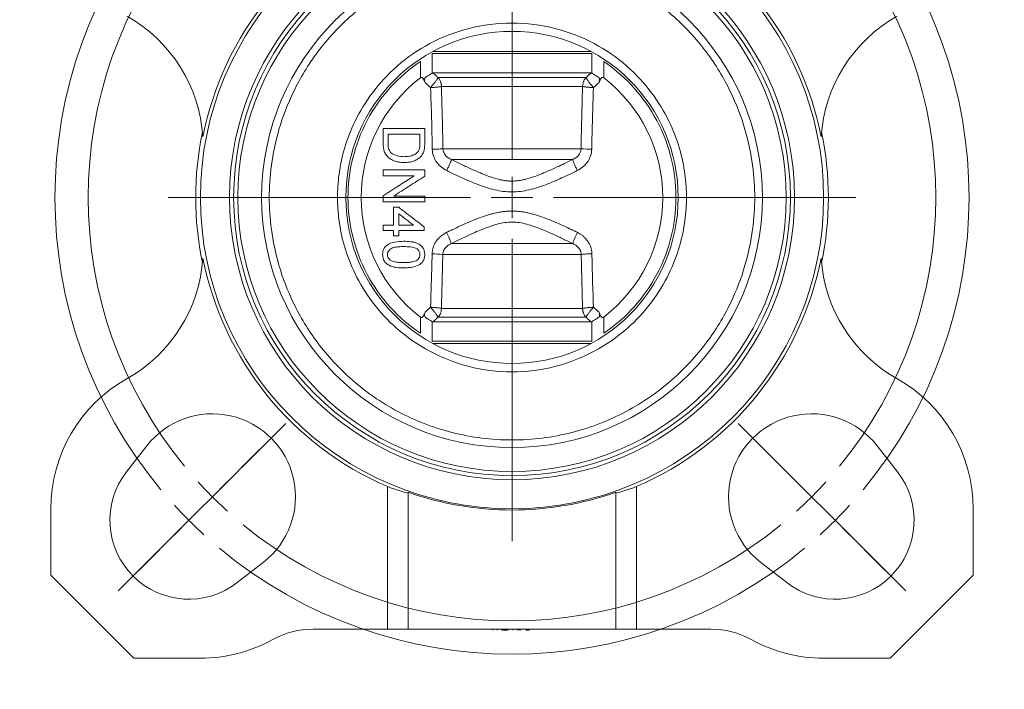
# Model space of a CAD drawing. Header units: millimetres. Extents: x 62 to 845, y 148 to 834.
# Tile 11 of 27: x 119 to 237, y 415 to 496. Entities that reach past the tile are written whole.
import ezdxf

# ---------------------------------------------------------------- set-up
doc = ezdxf.new("R2010")
doc.units = ezdxf.units.MM

# ---------------------------------------------------------------- blocks, each defined once
blk = doc.blocks.new('SW_CENTERMARKSYMBOL_3')
at = {"color": 0, "linetype": 'Continuous', "lineweight": 0}
for p, q in [((-81.32, 3.54), (-86.27, 8.49)), ((3.54, 3.54), (8.49, 8.49)), ((-78.49, 0.71), (-83.79, 6.01)), ((0.71, 0.71), (6.01, 6.01)), ((-38.89, -33.89), (-38.89, 2.5)), ((-77.78, 0), (-79.55, 1.77)), ((0, 0), (1.77, 1.77)), ((-77.78, 0), (-76.01, -1.77)), ((0, 0), (-1.77, -1.77)), ((-74.95, -2.83), (-76.72, -1.06)), ((-2.83, -2.83), (-1.06, -1.06)), ((-74.95, -2.83), (-73.19, -4.6)), ((-74.25, -3.54), (-69.3, -8.49)), ((-3.54, -3.54), (-8.49, -8.49)), ((-2.83, -2.83), (-4.6, -4.6)), ((-71.42, -6.36), (-66.11, -11.67)), ((-6.36, -6.36), (-11.67, -11.67)), ((-38.89, -38.89), (-38.89, -36.39)), ((-43.89, -38.89), (-80.28, -38.89)), ((-38.89, -38.89), (-41.39, -38.89)), ((-38.89, -38.89), (-38.89, -41.39)), ((-38.89, -38.89), (-36.39, -38.89)), ((-33.89, -38.89), (2.5, -38.89)), ((-38.89, -43.89), (-38.89, -80.28)), ((-71.42, -71.42), (-66.11, -66.11)), ((-6.36, -71.42), (-11.67, -66.11)), ((-74.25, -74.25), (-69.3, -69.3)), ((-3.54, -74.25), (-8.49, -69.3)), ((-74.95, -74.95), (-73.19, -73.19)), ((-2.83, -74.95), (-4.6, -73.19)), ((-74.95, -74.95), (-76.72, -76.72)), ((-2.83, -74.95), (-1.06, -76.72)), ((-77.78, -77.78), (-76.01, -76.01)), ((0, -77.78), (-1.77, -76.01)), ((-77.78, -77.78), (-79.55, -79.55)), ((0, -77.78), (1.77, -79.55)), ((-78.49, -78.49), (-83.79, -83.79)), ((0.71, -78.49), (6.01, -83.79)), ((-81.32, -81.32), (-86.27, -86.27)), ((3.54, -81.32), (8.49, -86.27))]:
    blk.add_line(p, q, dxfattribs=at)
for radius, start, end in [(55, 50.2087, 129.7913), (51, 50.6172, 129.3828), (55, 132.3956, 135), (55, 45, 47.6044), (55, 135, 137.6044), (55, 42.3956, 45), (51, 132.1914, 135), (51, 45, 47.8086), (51, 135, 137.8086), (51, 42.1914, 45), (55, 140.2087, 219.7913), (55, 320.2087, 39.7913), (51, 140.6172, 219.3828), (51, 320.6172, 39.3828), (51, 222.1914, 225), (51, 315, 317.8086), (51, 225, 227.8086), (51, 312.1914, 315), (55, 222.3956, 225), (55, 315, 317.6044), (55, 225, 227.6044), (55, 312.3956, 315), (51, 230.6172, 309.3828), (55, 230.2087, 309.7913)]:
    blk.add_arc((-38.89, -38.89), radius, start, end, dxfattribs=at)

msp = doc.modelspace()

# ---------------------------------------------------------------- linework, layer by layer
at = {"color": 7, "linetype": 'Continuous', "lineweight": 15}
for p, q in [((187.41, 491.78), (168.23, 491.78)), ((166.79, 490.83), (166.79, 488.88)), ((188.85, 488.88), (188.85, 490.83)), ((186.73, 488.9), (168.91, 488.9)), ((186.32, 487.84), (169.32, 487.84)), ((177.82, 480.33), (169.5, 480.33)), ((186.13, 480.33), (177.82, 480.33)), ((170.53, 479.03), (177.82, 479.03)), ((177.82, 479.03), (185.1, 479.03)), ((162.32, 477.77), (162.32, 477.06)), ((167.32, 477.02), (167.32, 477.77)), ((162.32, 473.92), (162.32, 474.46)), ((167.32, 473.92), (167.32, 474.46)), ((164.18, 473.28), (163.54, 473.28)), ((162.32, 471.1), (162.32, 470.46)), ((163.54, 470.46), (163.54, 469.82)), ((164.18, 469.82), (164.18, 470.46)), ((163.54, 469.82), (164.18, 469.82)), ((177.82, 468.9), (170.52, 468.9)), ((185.12, 468.9), (177.82, 468.9)), ((169.49, 467.6), (177.82, 467.6)), ((177.82, 467.6), (186.15, 467.6)), ((169.32, 461.08), (186.32, 461.08)), ((166.79, 460.05), (166.79, 458.1)), ((168.91, 460.02), (186.73, 460.02)), ((188.85, 458.1), (188.85, 460.05)), ((168.23, 457.14), (187.41, 457.14)), ((133.86, 444.53), (131.42, 441.4)), ((224.21, 441.4), (221.78, 444.53)), ((162.82, 439.65), (162.82, 422.46)), ((192.82, 422.46), (192.82, 439.65)), ((165.32, 422.46), (165.32, 438.95)), ((190.32, 422.46), (190.32, 438.95)), ((122.32, 428.96), (122.32, 436.96)), ((233.32, 436.96), (233.32, 428.96)), ((144.75, 428.07), (147.89, 430.5)), ((207.75, 430.5), (210.88, 428.07)), ((132.32, 418.96), (122.32, 428.96)), ((233.32, 428.96), (223.32, 418.96)), ((162.82, 422.46), (153.87, 422.46)), ((162.82, 422.46), (165.32, 422.46)), ((165.32, 422.46), (190.32, 422.46)), ((175.53, 422.36), (175.53, 422.46)), ((176.05, 422.36), (176.05, 422.46)), ((176.55, 422.36), (176.55, 422.46)), ((176.67, 422.36), (176.67, 422.46)), ((176.67, 422.36), (177.25, 422.36)), ((177.25, 422.36), (177.25, 422.46)), ((177.25, 422.36), (177.25, 422.46)), ((177.25, 422.36), (177.25, 422.36)), ((177.4, 422.36), (177.4, 422.46)), ((177.92, 422.36), (177.92, 422.46)), ((178.38, 422.36), (178.38, 422.46)), ((178.59, 422.36), (178.59, 422.46)), ((178.71, 422.36), (178.71, 422.46)), ((178.84, 422.36), (178.84, 422.46)), ((179.51, 422.36), (179.51, 422.46)), ((179.51, 422.36), (179.64, 422.36)), ((179.64, 422.36), (179.64, 422.46)), ((179.64, 422.36), (179.66, 422.36)), ((179.66, 422.36), (179.66, 422.46)), ((179.66, 422.36), (179.89, 422.36)), ((179.89, 422.36), (179.89, 422.46)), ((190.32, 422.46), (192.82, 422.46)), ((201.76, 422.46), (192.82, 422.46)), ((140.32, 418.96), (132.32, 418.96)), ((223.32, 418.96), (215.32, 418.96))]:
    msp.add_line(p, q, dxfattribs=at)
at = {"color": 8, "linetype": 'Continuous', "lineweight": 15}
for p, q in [((168.23, 489.44), (168.23, 491.78)), ((168.28, 492.04), (187.35, 492.04)), ((187.41, 491.78), (187.41, 489.44)), ((168.23, 457.14), (168.23, 459.49)), ((187.41, 459.49), (187.41, 457.14)), ((177.82, 456.88), (168.28, 456.88)), ((187.35, 456.88), (177.82, 456.88))]:
    msp.add_line(p, q, dxfattribs=at)
at = {"color": 7, "linetype": 'Continuous', "lineweight": 15, "flags": 128}
for points in [[(187.35, 489.46), (186.58, 489.46), (185.49, 489.46), (184.11, 489.46), (182.49, 489.46), (180.69, 489.46), (178.79, 489.46), (176.85, 489.46), (174.95, 489.46), (173.15, 489.46), (171.53, 489.46), (170.15, 489.46), (169.05, 489.46), (168.29, 489.46)], [(168.29, 459.46), (169.05, 459.46), (170.15, 459.46), (171.53, 459.46), (173.15, 459.46), (174.95, 459.46), (176.85, 459.46), (178.79, 459.46), (180.69, 459.46), (182.49, 459.46), (184.11, 459.46), (185.49, 459.46), (186.58, 459.46), (187.35, 459.46)]]:
    msp.add_lwpolyline(points, dxfattribs=at)
at = {"color": 7, "linetype": 'Continuous', "lineweight": 15}
for radius in [37.5, 34, 33.5]:
    msp.add_circle((177.82, 474.46), radius, dxfattribs=at)
for centre, radius, start, end in [((177.82, 474.46), 37.91, 113.3078, 168.8845), ((177.82, 474.46), 37.91, 11.1155, 66.6922), ((177.82, 474.46), 33, 0, 180), ((177.82, 474.46), 30.13, 0, 180), ((122.66, 480.59), 18, 3.7559, 60.622), ((232.98, 480.59), 18, 119.378, 176.2441), ((177.82, 474.46), 20, 0, 180), ((177.82, 474.46), 18.15, 127.4292, 232.5708), ((177.82, 474.46), 18.15, 307.4292, 52.5708), ((177.82, 474.46), 38.07, 168.0676, 191.9324), ((177.82, 474.46), 38.07, 348.0676, 11.9324), ((187.57, 495.87), 15.61, 264.7067, 269.4019), ((177.82, 474.46), 33, 180, 360), ((177.82, 474.46), 30.13, 180, 0), ((177.82, 474.46), 20, 180, 0), ((162.06, 466.08), 8.91, 18.3831, 27.8073), ((193.57, 466.08), 8.91, 152.1928, 161.6169), ((122.66, 468.33), 18, 299.378, 356.2441), ((177.82, 474.46), 37.91, 191.1155, 246.6922), ((168.05, 454.41), 13.26, 83.7902, 89.3305), ((177.82, 474.46), 37.91, 293.3078, 348.8845), ((232.98, 468.33), 18, 183.7559, 240.622), ((140.32, 436.96), 18, 119.378, 180), ((215.32, 436.96), 18, 360, 60.622), ((141.76, 438.4), 10, 307.8122, 142.1878), ((213.88, 438.4), 10, 37.8122, 232.1878), ((138.93, 435.57), 9.5, 142.1878, 307.8122), ((216.71, 435.57), 9.5, 232.1878, 37.8122), ((177.82, 474.46), 37.65, 250.6086, 289.3914), ((153.87, 412.46), 10, 90, 118.955), ((201.76, 412.46), 10, 61.045, 90), ((140.32, 436.96), 18, 270, 298.955), ((215.32, 436.96), 18, 241.045, 270)]:
    msp.add_arc(centre, radius, start, end, dxfattribs=at)
for centre, start_param, end_param in [((175.57, 474.46), 4.36185, 4.432666), ((180.06, 474.46), 4.992112, 5.062928)]:
    msp.add_ellipse(centre, major_axis=(37.14, 0), ratio=0.998169, start_param=start_param, end_param=end_param, dxfattribs=at)
for points, knots in [([(148.61, 474.46), (148.61, 475.68), (148.69, 476.97), (149.05, 479.71), (149.34, 481.15), (150.21, 484.14), (150.8, 485.69), (152.33, 488.83), (153.28, 490.43), (155.62, 493.55), (157, 495.07), (160.22, 497.87), (162.05, 499.16), (166.09, 501.31), (168.31, 502.18), (172.95, 503.36), (175.38, 503.67), (180.25, 503.67), (182.69, 503.36), (187.33, 502.18), (189.54, 501.31), (193.58, 499.16), (195.42, 497.87), (198.63, 495.07), (200.02, 493.55), (202.35, 490.43), (203.31, 488.83), (204.84, 485.69), (205.42, 484.14), (206.29, 481.15), (206.59, 479.71), (206.95, 476.97), (207.03, 475.68), (207.03, 474.46)], [0, 0, 0, 0, 0.0625, 0.0625, 0.125, 0.125, 0.1875, 0.1875, 0.25, 0.25, 0.3125, 0.3125, 0.375, 0.375, 0.4375, 0.4375, 0.5, 0.5, 0.5625, 0.5625, 0.625, 0.625, 0.6875, 0.6875, 0.75, 0.75, 0.8125, 0.8125, 0.875, 0.875, 0.9375, 0.9375, 1, 1, 1, 1]), ([(198.82, 474.46), (198.82, 475.34), (198.76, 476.27), (198.5, 478.23), (198.29, 479.27), (197.66, 481.42), (197.25, 482.53), (196.14, 484.8), (195.46, 485.94), (193.78, 488.18), (192.78, 489.28), (190.47, 491.29), (189.15, 492.22), (186.25, 493.77), (184.66, 494.39), (181.32, 495.24), (179.57, 495.46), (176.07, 495.46), (174.32, 495.24), (170.98, 494.39), (169.39, 493.77), (166.48, 492.22), (165.17, 491.29), (162.85, 489.28), (161.86, 488.18), (160.18, 485.94), (159.49, 484.8), (158.39, 482.53), (157.97, 481.42), (157.34, 479.27), (157.14, 478.23), (156.87, 476.27), (156.82, 475.34), (156.82, 474.46)], [0, 0, 0, 0, 0.0625, 0.0625, 0.125, 0.125, 0.1875, 0.1875, 0.25, 0.25, 0.3125, 0.3125, 0.375, 0.375, 0.4375, 0.4375, 0.5, 0.5, 0.5625, 0.5625, 0.625, 0.625, 0.6875, 0.6875, 0.75, 0.75, 0.8125, 0.8125, 0.875, 0.875, 0.9375, 0.9375, 1, 1, 1, 1]), ([(158.08, 474.46), (158.08, 476.01), (158.27, 477.6), (159.04, 480.74), (159.62, 482.28), (161.16, 485.18), (162.12, 486.53), (164.29, 488.92), (165.51, 489.96), (166.79, 490.83)], [0, 0, 0, 0, 0.25, 0.25, 0.5, 0.5, 0.75, 0.75, 1, 1, 1, 1]), ([(188.85, 490.83), (189.98, 490.06), (191.1, 489.14), (193.17, 486.95), (194.13, 485.68), (195.76, 482.85), (196.42, 481.28), (197.32, 477.96), (197.55, 476.21), (197.55, 472.71), (197.32, 470.96), (196.42, 467.65), (195.76, 466.08), (194.13, 463.24), (193.17, 461.97), (191.1, 459.78), (189.98, 458.86), (188.85, 458.1)], [0, 0, 0, 0, 0.125, 0.125, 0.25, 0.25, 0.375, 0.375, 0.5, 0.5, 0.625, 0.625, 0.75, 0.75, 0.875, 0.875, 1, 1, 1, 1]), ([(167.35, 488.29), (167.32, 488.37), (167.3, 488.45), (167.27, 488.58), (167.27, 488.63), (167.28, 488.71), (167.29, 488.76), (167.33, 488.83), (167.36, 488.87), (167.42, 488.92), (167.45, 488.95), (167.55, 489.02), (167.61, 489.06), (167.8, 489.17), (167.91, 489.24), (168.1, 489.35), (168.18, 489.4), (168.23, 489.44)], [0, 0, 0, 0, 0.125, 0.125, 0.1875, 0.1875, 0.25, 0.25, 0.3125, 0.3125, 0.375, 0.375, 0.5, 0.5, 0.75, 0.75, 1, 1, 1, 1]), ([(168.29, 489.46), (168.39, 489.37), (168.6, 489.18), (168.8, 488.99), (168.91, 488.9)], [0, 0, 0, 0, 0.50688, 1, 1, 1, 1]), ([(187.35, 489.46), (187.24, 489.37), (187.04, 489.18), (186.83, 488.99), (186.73, 488.9)], [0, 0, 0, 0, 0.506867, 1, 1, 1, 1]), ([(187.41, 489.44), (187.46, 489.4), (187.53, 489.35), (187.72, 489.24), (187.84, 489.17), (188.03, 489.06), (188.09, 489.02), (188.19, 488.95), (188.22, 488.92), (188.28, 488.86), (188.31, 488.83), (188.35, 488.76), (188.36, 488.71), (188.37, 488.63), (188.36, 488.58), (188.34, 488.45), (188.31, 488.37), (188.29, 488.29)], [0, 0, 0, 0, 0.25, 0.25, 0.5, 0.5, 0.625, 0.625, 0.6875, 0.6875, 0.75, 0.75, 0.8125, 0.8125, 0.875, 0.875, 1, 1, 1, 1]), ([(166.79, 488.88), (166.82, 488.9), (166.86, 488.92), (166.93, 488.93), (166.98, 488.91), (167.08, 488.85), (167.12, 488.79), (167.25, 488.58), (167.3, 488.44), (167.35, 488.29)], [0, 0, 0, 0, 0.125, 0.125, 0.25, 0.25, 0.5, 0.5, 1, 1, 1, 1]), ([(168.91, 488.9), (168.9, 488.89), (168.9, 488.87), (168.88, 488.84), (168.87, 488.81), (168.85, 488.77), (168.82, 488.71), (168.76, 488.62), (168.67, 488.49), (168.56, 488.34), (168.43, 488.18), (168.32, 488.04), (168.22, 487.93), (168.17, 487.87), (168.15, 487.84)], [0, 0, 0, 0, 0.057397, 0.111109, 0.161136, 0.207477, 0.250132, 0.386577, 0.500053, 0.625017, 0.749981, 0.874944, 0.937472, 1, 1, 1, 1]), ([(169.32, 487.84), (169.32, 487.88), (169.32, 487.96), (169.31, 488.07), (169.28, 488.19), (169.25, 488.3), (169.21, 488.44), (169.14, 488.59), (169.04, 488.75), (168.95, 488.85), (168.91, 488.9)], [0, 0, 0, 0, 0.098995, 0.198362, 0.298245, 0.398784, 0.500115, 0.661498, 0.82799, 1, 1, 1, 1]), ([(186.73, 488.9), (186.7, 488.87), (186.65, 488.81), (186.58, 488.72), (186.52, 488.62), (186.47, 488.52), (186.41, 488.39), (186.36, 488.23), (186.32, 488.04), (186.32, 487.91), (186.32, 487.84)], [0, 0, 0, 0, 0.103939, 0.205837, 0.305771, 0.40383, 0.500114, 0.668472, 0.834884, 1, 1, 1, 1]), ([(187.49, 487.84), (187.46, 487.87), (187.41, 487.93), (187.32, 488.04), (187.2, 488.18), (187.08, 488.34), (186.97, 488.49), (186.88, 488.62), (186.81, 488.73), (186.75, 488.83), (186.74, 488.88), (186.73, 488.9)], [0, 0, 0, 0, 0.062541, 0.125082, 0.250072, 0.375062, 0.500052, 0.613552, 0.750026, 0.863521, 1, 1, 1, 1]), ([(188.29, 488.29), (188.34, 488.44), (188.39, 488.59), (188.51, 488.79), (188.56, 488.85), (188.66, 488.91), (188.7, 488.93), (188.78, 488.92), (188.82, 488.9), (188.85, 488.88)], [0, 0, 0, 0, 0.5, 0.5, 0.75, 0.75, 0.875, 0.875, 1, 1, 1, 1]), ([(168.02, 487.69), (168.05, 487.69), (168.12, 487.7), (168.27, 487.7), (168.44, 487.72), (168.64, 487.73), (168.82, 487.75), (168.98, 487.77), (169.12, 487.79), (169.24, 487.82), (169.29, 487.83), (169.32, 487.84)], [0, 0, 0, 0, 0.062537, 0.125074, 0.250064, 0.375055, 0.500046, 0.613364, 0.750023, 0.864643, 1, 1, 1, 1]), ([(168.15, 487.84), (168.13, 487.82), (168.09, 487.78), (168.05, 487.73), (168.03, 487.7), (168.02, 487.69)], [0, 0, 0, 0, 0.499965, 0.749983, 1, 1, 1, 1]), ([(169.32, 487.84), (169.33, 487.42), (169.36, 486.58), (169.39, 485.32), (169.43, 484.07), (169.46, 482.82), (169.48, 481.57), (169.5, 480.74), (169.5, 480.33)], [0, 0, 0, 0, 0.168341, 0.335996, 0.502977, 0.669296, 0.834966, 1, 1, 1, 1]), ([(186.13, 480.33), (186.14, 480.68), (186.15, 481.39), (186.17, 482.46), (186.2, 483.53), (186.22, 484.6), (186.25, 485.68), (186.28, 486.76), (186.3, 487.48), (186.32, 487.84)], [0, 0, 0, 0, 0.141419, 0.283304, 0.425663, 0.568505, 0.711837, 0.855666, 1, 1, 1, 1]), ([(186.32, 487.84), (186.33, 487.84), (186.36, 487.83), (186.41, 487.82), (186.46, 487.8), (186.54, 487.79), (186.66, 487.77), (186.82, 487.75), (187, 487.73), (187.19, 487.72), (187.37, 487.7), (187.51, 487.7), (187.58, 487.69), (187.62, 487.69)], [0, 0, 0, 0, 0.0703158, 0.1354389, 0.1953681, 0.2501035, 0.3867389, 0.5000377, 0.6250076, 0.7499776, 0.8749475, 0.9374738, 1, 1, 1, 1]), ([(187.62, 487.69), (187.61, 487.7), (187.59, 487.73), (187.54, 487.78), (187.51, 487.82), (187.49, 487.84)], [0, 0, 0, 0, 0.250017, 0.500035, 1, 1, 1, 1]), ([(162.32, 480.98), (162.32, 481.28), (162.32, 481.87), (162.32, 482.47), (162.32, 482.77)], [0, 0, 0, 0, 0.5, 1, 1, 1, 1]), ([(167.32, 482.77), (167.32, 482.48), (167.32, 481.91), (167.32, 481.34), (167.32, 481.06)], [0, 0, 0, 0, 0.5, 1, 1, 1, 1]), ([(166.74, 482.06), (166.42, 482.06), (165.78, 482.06), (164.82, 482.06), (163.86, 482.06), (163.22, 482.06), (162.9, 482.06)], [0, 0, 0, 0, 0.250007, 0.5, 0.749993, 1, 1, 1, 1]), ([(162.9, 482.06), (162.9, 481.89), (162.9, 481.55), (162.9, 481.2), (162.9, 481.03)], [0, 0, 0, 0, 0.5, 1, 1, 1, 1]), ([(166.74, 481.05), (166.74, 481.22), (166.74, 481.56), (166.74, 481.89), (166.74, 482.06)], [0, 0, 0, 0, 0.5, 1, 1, 1, 1]), ([(162.32, 480.98), (162.32, 480.65), (162.35, 480.32), (162.5, 479.85), (162.58, 479.71), (162.76, 479.44), (162.88, 479.32), (163.13, 479.11), (163.27, 479.03), (163.57, 478.89), (163.72, 478.83), (164.03, 478.74), (164.19, 478.71), (164.52, 478.68), (164.68, 478.67), (164.85, 478.67)], [0, 0, 0, 0, 0.25, 0.25, 0.375, 0.375, 0.5, 0.5, 0.625, 0.625, 0.75, 0.75, 0.875, 0.875, 1, 1, 1, 1]), ([(163.25, 479.85), (163.21, 479.89), (163.18, 479.93), (163.11, 480.01), (163.09, 480.06), (163.01, 480.2), (162.98, 480.3), (162.91, 480.61), (162.9, 480.82), (162.9, 481.03)], [0, 0, 0, 0, 0.125, 0.125, 0.25, 0.25, 0.5, 0.5, 1, 1, 1, 1]), ([(166.64, 480.22), (166.5, 479.9), (166.21, 479.66), (165.72, 479.47), (165.55, 479.43), (165.2, 479.38), (165.03, 479.37), (164.86, 479.37)], [0, 0, 0, 0, 0.5, 0.5, 0.75, 0.75, 1, 1, 1, 1]), ([(166.74, 481.05), (166.74, 480.91), (166.74, 480.77), (166.72, 480.56), (166.71, 480.49), (166.68, 480.36), (166.66, 480.29), (166.64, 480.22)], [0, 0, 0, 0, 0.5, 0.5, 0.75, 0.75, 1, 1, 1, 1]), ([(166.89, 479.45), (166.97, 479.55), (167.05, 479.67), (167.14, 479.85), (167.17, 479.91), (167.21, 480.04), (167.23, 480.11), (167.25, 480.17)], [0, 0, 0, 0, 0.5, 0.5, 0.75, 0.75, 1, 1, 1, 1]), ([(168.23, 480.26), (168.36, 480.27), (168.49, 480.27), (168.75, 480.28), (168.88, 480.28), (169.11, 480.3), (169.21, 480.3), (169.39, 480.32), (169.45, 480.32), (169.5, 480.33)], [0, 0, 0, 0, 0.25, 0.25, 0.5, 0.5, 0.75, 0.75, 1, 1, 1, 1]), ([(168.23, 480.26), (168.23, 479.99), (168.28, 479.72), (168.41, 479.33), (168.46, 479.2), (168.58, 478.96), (168.65, 478.85), (168.81, 478.62), (168.89, 478.52), (169.07, 478.32), (169.17, 478.22), (169.49, 477.96), (169.71, 477.81), (169.96, 477.69)], [0, 0, 0, 0, 0.25, 0.25, 0.375, 0.375, 0.5, 0.5, 0.625, 0.625, 0.75, 0.75, 1, 1, 1, 1]), ([(169.5, 480.33), (169.51, 480.29), (169.51, 480.22), (169.53, 480.11), (169.56, 480), (169.61, 479.86), (169.7, 479.69), (169.83, 479.52), (169.98, 479.36), (170.15, 479.23), (170.34, 479.12), (170.47, 479.06), (170.53, 479.03)], [0, 0, 0, 0, 0.061643, 0.124059, 0.18728, 0.251329, 0.373529, 0.500822, 0.622759, 0.750614, 0.872195, 1, 1, 1, 1]), ([(177.82, 480.33), (177.82, 480.08), (177.82, 479.81), (177.82, 479.35), (177.82, 479.15), (177.82, 479.03)], [0, 0, 0, 0, 0.5, 0.5, 1, 1, 1, 1]), ([(185.1, 479.03), (185.15, 479.05), (185.24, 479.09), (185.36, 479.15), (185.51, 479.24), (185.66, 479.36), (185.81, 479.52), (185.94, 479.69), (186.03, 479.87), (186.09, 480.03), (186.12, 480.18), (186.13, 480.28), (186.13, 480.33)], [0, 0, 0, 0, 0.086432, 0.170106, 0.250943, 0.37889, 0.500914, 0.628282, 0.750559, 0.83512, 0.918245, 1, 1, 1, 1]), ([(185.68, 477.69), (185.92, 477.81), (186.15, 477.96), (186.46, 478.22), (186.56, 478.32), (186.75, 478.52), (186.83, 478.62), (186.99, 478.85), (187.06, 478.96), (187.18, 479.21), (187.23, 479.33), (187.36, 479.72), (187.4, 479.99), (187.41, 480.26)], [0, 0, 0, 0, 0.25, 0.25, 0.375, 0.375, 0.5, 0.5, 0.625, 0.625, 0.75, 0.75, 1, 1, 1, 1]), ([(164.86, 479.37), (164.57, 479.38), (164.28, 479.4), (163.73, 479.54), (163.47, 479.66), (163.25, 479.85)], [0, 0, 0, 0, 0.5, 0.5, 1, 1, 1, 1]), ([(164.85, 478.67), (165.03, 478.67), (165.22, 478.68), (165.59, 478.73), (165.78, 478.77), (166.13, 478.89), (166.3, 478.97), (166.62, 479.18), (166.76, 479.3), (166.89, 479.45)], [0, 0, 0, 0, 0.25, 0.25, 0.5, 0.5, 0.75, 0.75, 1, 1, 1, 1]), ([(169.96, 477.69), (170.03, 477.83), (170.1, 477.98), (170.23, 478.27), (170.29, 478.41), (170.4, 478.66), (170.45, 478.76), (170.51, 478.93), (170.53, 478.99), (170.53, 479.03)], [0, 0, 0, 0, 0.25, 0.25, 0.5, 0.5, 0.75, 0.75, 1, 1, 1, 1]), ([(170.53, 479.03), (170.75, 478.92), (171.17, 478.71), (171.79, 478.41), (172.51, 478.07), (173.32, 477.7), (174.25, 477.3), (175.14, 476.96), (175.9, 476.72), (176.49, 476.57), (176.94, 476.49), (177.38, 476.44), (177.67, 476.43), (177.82, 476.43)], [0, 0, 0, 0, 0.0936998, 0.1816226, 0.2638003, 0.4004757, 0.5225521, 0.6531081, 0.7691036, 0.8292251, 0.8866431, 0.9438428, 1, 1, 1, 1]), ([(177.82, 476.43), (177.89, 476.43), (178.04, 476.43), (178.25, 476.45), (178.47, 476.47), (178.77, 476.51), (179.14, 476.57), (179.73, 476.72), (180.49, 476.96), (181.39, 477.3), (182.32, 477.7), (183.23, 478.11), (184.17, 478.56), (184.78, 478.87), (185.1, 479.03)], [0, 0, 0, 0, 0.027947, 0.055887, 0.084087, 0.112802, 0.170132, 0.230163, 0.346349, 0.477161, 0.599169, 0.735778, 0.861382, 1, 1, 1, 1]), ([(185.68, 477.69), (185.61, 477.83), (185.54, 477.98), (185.4, 478.27), (185.34, 478.41), (185.23, 478.66), (185.19, 478.76), (185.13, 478.93), (185.11, 478.99), (185.1, 479.03)], [0, 0, 0, 0, 0.25, 0.25, 0.5, 0.5, 0.75, 0.75, 1, 1, 1, 1]), ([(169.96, 477.69), (170.58, 477.39), (171.21, 477.09), (172.47, 476.52), (173.11, 476.25), (174.41, 475.76), (175.07, 475.54), (176.08, 475.3), (176.43, 475.23), (177.12, 475.15), (177.47, 475.12), (178.16, 475.12), (178.51, 475.15), (179.19, 475.23), (179.54, 475.3), (180.56, 475.54), (181.22, 475.75), (182.52, 476.24), (183.16, 476.52), (184.43, 477.09), (185.05, 477.39), (185.68, 477.69)], [0, 0, 0, 0, 0.125, 0.125, 0.25, 0.25, 0.375, 0.375, 0.4375, 0.4375, 0.5, 0.5, 0.5625, 0.5625, 0.625, 0.625, 0.75, 0.75, 0.875, 0.875, 1, 1, 1, 1]), ([(166.05, 477.06), (165.74, 477.06), (165.12, 477.06), (164.18, 477.06), (163.25, 477.06), (162.63, 477.06), (162.32, 477.06)], [0, 0, 0, 0, 0.2500063, 0.5, 0.7499937, 1, 1, 1, 1]), ([(167.32, 477.02), (167.01, 476.82), (166.38, 476.42), (165.45, 475.82), (164.52, 475.23), (163.9, 474.83), (163.59, 474.63)], [0, 0, 0, 0, 0.25001, 0.500001, 0.749992, 1, 1, 1, 1]), ([(147.69, 474.46), (147.64, 474.46), (147.58, 474.46), (147.39, 474.46), (147.27, 474.46), (146.98, 474.46), (146.8, 474.46), (146.42, 474.46), (146.21, 474.46), (145.81, 474.46), (145.62, 474.46), (145.3, 474.46), (145.17, 474.46), (144.98, 474.46), (144.91, 474.46), (144.83, 474.46), (144.82, 474.46), (144.82, 474.46)], [0, 0, 0, 0, 0.125, 0.125, 0.25, 0.25, 0.375, 0.375, 0.5, 0.5, 0.625, 0.625, 0.75, 0.75, 0.875, 0.875, 1, 1, 1, 1]), ([(147.69, 474.46), (147.77, 474.46), (147.9, 474.46), (148.23, 474.46), (148.43, 474.46), (148.61, 474.46)], [0, 0, 0, 0, 0.5, 0.5, 1, 1, 1, 1]), ([(207.03, 474.46), (207.03, 473.25), (206.95, 471.95), (206.59, 469.22), (206.29, 467.78), (205.42, 464.79), (204.84, 463.24), (203.31, 460.09), (202.35, 458.49), (200.02, 455.38), (198.63, 453.86), (195.42, 451.05), (193.58, 449.77), (189.54, 447.61), (187.33, 446.74), (182.69, 445.56), (180.25, 445.25), (175.38, 445.25), (172.95, 445.56), (168.31, 446.74), (166.09, 447.61), (162.05, 449.77), (160.22, 451.05), (157, 453.86), (155.62, 455.38), (153.28, 458.49), (152.33, 460.09), (150.8, 463.24), (150.21, 464.79), (149.34, 467.78), (149.05, 469.22), (148.69, 471.95), (148.61, 473.25), (148.61, 474.46)], [0, 0, 0, 0, 0.0625, 0.0625, 0.125, 0.125, 0.1875, 0.1875, 0.25, 0.25, 0.3125, 0.3125, 0.375, 0.375, 0.4375, 0.4375, 0.5, 0.5, 0.5625, 0.5625, 0.625, 0.625, 0.6875, 0.6875, 0.75, 0.75, 0.8125, 0.8125, 0.875, 0.875, 0.9375, 0.9375, 1, 1, 1, 1]), ([(156.82, 474.46), (156.82, 473.59), (156.87, 472.66), (157.14, 470.69), (157.34, 469.66), (157.97, 467.51), (158.39, 466.39), (159.49, 464.13), (160.18, 462.98), (161.86, 460.74), (162.85, 459.65), (165.17, 457.63), (166.48, 456.71), (169.39, 455.16), (170.98, 454.53), (174.32, 453.68), (176.07, 453.46), (179.57, 453.46), (181.32, 453.68), (184.66, 454.53), (186.25, 455.16), (189.15, 456.71), (190.47, 457.63), (192.78, 459.65), (193.78, 460.74), (195.46, 462.98), (196.14, 464.13), (197.25, 466.39), (197.66, 467.51), (198.29, 469.66), (198.5, 470.69), (198.76, 472.66), (198.82, 473.59), (198.82, 474.46)], [0, 0, 0, 0, 0.0625, 0.0625, 0.125, 0.125, 0.1875, 0.1875, 0.25, 0.25, 0.3125, 0.3125, 0.375, 0.375, 0.4375, 0.4375, 0.5, 0.5, 0.5625, 0.5625, 0.625, 0.625, 0.6875, 0.6875, 0.75, 0.75, 0.8125, 0.8125, 0.875, 0.875, 0.9375, 0.9375, 1, 1, 1, 1]), ([(157.82, 474.46), (157.82, 474.46), (157.8, 474.46), (157.7, 474.46), (157.62, 474.46), (157.43, 474.46), (157.31, 474.46), (157.06, 474.46), (156.94, 474.46), (156.82, 474.46)], [0, 0, 0, 0, 0.25, 0.25, 0.5, 0.5, 0.75, 0.75, 1, 1, 1, 1]), ([(166.79, 458.1), (165.51, 458.96), (164.29, 460), (162.12, 462.4), (161.16, 463.75), (159.62, 466.64), (159.04, 468.19), (158.27, 471.33), (158.08, 472.92), (158.08, 474.46)], [0, 0, 0, 0, 0.25, 0.25, 0.5, 0.5, 0.75, 0.75, 1, 1, 1, 1]), ([(163.59, 474.63), (163.9, 474.63), (164.52, 474.63), (165.45, 474.63), (166.38, 474.63), (167.01, 474.63), (167.32, 474.63)], [0, 0, 0, 0, 0.2500063, 0.5, 0.7499937, 1, 1, 1, 1]), ([(197.82, 474.46), (197.82, 474.46), (197.84, 474.46), (197.94, 474.46), (198.01, 474.46), (198.21, 474.46), (198.33, 474.46), (198.57, 474.46), (198.7, 474.46), (198.82, 474.46)], [0, 0, 0, 0, 0.25, 0.25, 0.5, 0.5, 0.75, 0.75, 1, 1, 1, 1]), ([(207.94, 474.46), (207.87, 474.46), (207.74, 474.46), (207.41, 474.46), (207.21, 474.46), (207.03, 474.46)], [0, 0, 0, 0, 0.5, 0.5, 1, 1, 1, 1]), ([(207.94, 474.46), (207.99, 474.46), (208.06, 474.46), (208.25, 474.46), (208.37, 474.46), (208.66, 474.46), (208.84, 474.46), (209.22, 474.46), (209.43, 474.46), (209.82, 474.46), (210.01, 474.46), (210.33, 474.46), (210.46, 474.46), (210.66, 474.46), (210.72, 474.46), (210.8, 474.46), (210.82, 474.46), (210.82, 474.46)], [0, 0, 0, 0, 0.125, 0.125, 0.25, 0.25, 0.375, 0.375, 0.5, 0.5, 0.625, 0.625, 0.75, 0.75, 0.875, 0.875, 1, 1, 1, 1]), ([(163.54, 471.1), (163.54, 471.46), (163.54, 472.19), (163.54, 472.92), (163.54, 473.28)], [0, 0, 0, 0, 0.5, 1, 1, 1, 1]), ([(164.18, 473.28), (164.43, 473.08), (164.95, 472.69), (165.72, 472.1), (166.48, 471.5), (167, 471.11), (167.25, 470.91)], [0, 0, 0, 0, 0.250007, 0.5, 0.749993, 1, 1, 1, 1]), ([(169.94, 470.24), (170.11, 470.32), (170.42, 470.47), (171.05, 470.77), (171.83, 471.14), (172.79, 471.56), (173.76, 471.95), (174.58, 472.24), (175.24, 472.44), (175.75, 472.57), (176.26, 472.68), (176.78, 472.76), (177.21, 472.8), (177.56, 472.81), (177.82, 472.82), (178.08, 472.81), (178.43, 472.8), (178.86, 472.75), (179.38, 472.67), (179.89, 472.57), (180.4, 472.43), (181.06, 472.23), (181.88, 471.95), (182.85, 471.56), (183.81, 471.14), (184.59, 470.77), (185.22, 470.47), (185.53, 470.32), (185.69, 470.24)], [0, 0, 0, 0, 0.032694, 0.062614, 0.125225, 0.187803, 0.250262, 0.312655, 0.343885, 0.375192, 0.40663, 0.437928, 0.469052, 0.484583, 0.500113, 0.515658, 0.531235, 0.562539, 0.593998, 0.62528, 0.656455, 0.687589, 0.74988, 0.812321, 0.874884, 0.937438, 0.967334, 1, 1, 1, 1]), ([(165.98, 471.1), (165.68, 471.33), (165.08, 471.8), (164.48, 472.26), (164.18, 472.49)], [0, 0, 0, 0, 0.5, 1, 1, 1, 1]), ([(164.18, 472.49), (164.18, 472.26), (164.18, 471.8), (164.18, 471.33), (164.18, 471.1)], [0, 0, 0, 0, 0.5, 1, 1, 1, 1]), ([(162.32, 471.1), (162.52, 471.1), (162.93, 471.1), (163.33, 471.1), (163.54, 471.1)], [0, 0, 0, 0, 0.5, 1, 1, 1, 1]), ([(163.54, 470.46), (163.33, 470.46), (162.93, 470.46), (162.52, 470.46), (162.32, 470.46)], [0, 0, 0, 0, 0.5, 1, 1, 1, 1]), ([(164.18, 471.1), (164.48, 471.1), (165.08, 471.1), (165.68, 471.1), (165.98, 471.1)], [0, 0, 0, 0, 0.5, 1, 1, 1, 1]), ([(167.25, 470.46), (166.91, 470.46), (166.23, 470.46), (165.2, 470.46), (164.52, 470.46), (164.18, 470.46)], [0, 0, 0, 0, 0.3333367, 0.6666633, 1, 1, 1, 1]), ([(185.12, 468.9), (184.9, 469), (184.48, 469.21), (183.86, 469.51), (183.14, 469.86), (182.33, 470.23), (181.4, 470.62), (180.5, 470.97), (179.6, 471.25), (178.72, 471.45), (177.82, 471.52), (176.93, 471.45), (176.05, 471.26), (175.14, 470.97), (174.24, 470.63), (173.31, 470.23), (172.4, 469.81), (171.46, 469.36), (170.84, 469.06), (170.52, 468.9)], [0, 0, 0, 0, 0.0468388, 0.0907891, 0.1318667, 0.2001904, 0.2612136, 0.3264755, 0.3844559, 0.4431784, 0.4997975, 0.5561854, 0.6148779, 0.6729854, 0.7384142, 0.7994553, 0.8678118, 0.9306465, 1, 1, 1, 1]), ([(168.21, 467.67), (168.21, 467.73), (168.21, 467.84), (168.23, 468), (168.26, 468.16), (168.3, 468.32), (168.37, 468.55), (168.49, 468.85), (168.7, 469.21), (168.96, 469.52), (169.22, 469.78), (169.48, 469.97), (169.71, 470.12), (169.87, 470.2), (169.94, 470.24)], [0, 0, 0, 0, 0.050116, 0.099998, 0.149774, 0.199576, 0.249535, 0.374848, 0.499274, 0.625253, 0.749207, 0.834282, 0.917698, 1, 1, 1, 1]), ([(185.69, 470.24), (185.74, 470.22), (185.83, 470.17), (185.97, 470.09), (186.11, 470), (186.25, 469.9), (186.44, 469.75), (186.68, 469.53), (186.93, 469.21), (187.14, 468.86), (187.28, 468.52), (187.37, 468.21), (187.42, 467.95), (187.43, 467.76), (187.43, 467.67)], [0, 0, 0, 0, 0.049095, 0.0985172, 0.1483745, 0.1987831, 0.2498669, 0.373898, 0.4999611, 0.6245348, 0.7500016, 0.8333257, 0.9164559, 1, 1, 1, 1]), ([(162.74, 468.69), (162.66, 468.62), (162.59, 468.55), (162.46, 468.38), (162.41, 468.29), (162.33, 468.1), (162.3, 468), (162.26, 467.79), (162.26, 467.68), (162.25, 467.58)], [0, 0, 0, 0, 0.25, 0.25, 0.5, 0.5, 0.75, 0.75, 1, 1, 1, 1]), ([(164.78, 469.18), (164.43, 469.17), (164.07, 469.16), (163.37, 469.02), (163.03, 468.9), (162.74, 468.69)], [0, 0, 0, 0, 0.5, 0.5, 1, 1, 1, 1]), ([(162.83, 467.58), (162.83, 467.63), (162.84, 467.68), (162.85, 467.78), (162.87, 467.83), (162.93, 467.97), (162.99, 468.05), (163.13, 468.2), (163.21, 468.27), (163.39, 468.37), (163.48, 468.4), (163.78, 468.48), (163.98, 468.5), (164.38, 468.53), (164.58, 468.54), (164.79, 468.54)], [0, 0, 0, 0, 0.0625, 0.0625, 0.125, 0.125, 0.25, 0.25, 0.375, 0.375, 0.5, 0.5, 0.75, 0.75, 1, 1, 1, 1]), ([(167.32, 467.58), (167.32, 467.72), (167.3, 467.86), (167.23, 468.14), (167.18, 468.27), (167.02, 468.51), (166.92, 468.61), (166.7, 468.79), (166.57, 468.86), (166.31, 468.97), (166.18, 469.02), (165.9, 469.09), (165.77, 469.11), (165.35, 469.17), (165.07, 469.18), (164.78, 469.18)], [0, 0, 0, 0, 0.125, 0.125, 0.25, 0.25, 0.375, 0.375, 0.5, 0.5, 0.625, 0.625, 0.75, 0.75, 1, 1, 1, 1]), ([(164.79, 468.54), (165.06, 468.53), (165.34, 468.53), (165.89, 468.46), (166.16, 468.39), (166.4, 468.25)], [0, 0, 0, 0, 0.5, 0.5, 1, 1, 1, 1]), ([(166.4, 468.25), (166.45, 468.21), (166.5, 468.17), (166.58, 468.07), (166.62, 468.02), (166.68, 467.9), (166.71, 467.84), (166.73, 467.71), (166.74, 467.65), (166.74, 467.58)], [0, 0, 0, 0, 0.25, 0.25, 0.5, 0.5, 0.75, 0.75, 1, 1, 1, 1]), ([(170.52, 468.9), (170.47, 468.88), (170.38, 468.84), (170.26, 468.77), (170.12, 468.68), (169.96, 468.56), (169.81, 468.41), (169.68, 468.23), (169.59, 468.05), (169.53, 467.89), (169.5, 467.74), (169.49, 467.65), (169.49, 467.6)], [0, 0, 0, 0, 0.086418, 0.170085, 0.250916, 0.378868, 0.500898, 0.628307, 0.750557, 0.835205, 0.918336, 1, 1, 1, 1]), ([(177.82, 468.9), (177.82, 468.77), (177.82, 468.58), (177.82, 468.11), (177.82, 467.85), (177.82, 467.6)], [0, 0, 0, 0, 0.5, 0.5, 1, 1, 1, 1]), ([(186.15, 467.6), (186.15, 467.63), (186.14, 467.71), (186.12, 467.82), (186.09, 467.93), (186.04, 468.07), (185.96, 468.23), (185.83, 468.41), (185.67, 468.56), (185.5, 468.7), (185.31, 468.81), (185.18, 468.87), (185.12, 468.9)], [0, 0, 0, 0, 0.061551, 0.123933, 0.187169, 0.251278, 0.373449, 0.500778, 0.622729, 0.750596, 0.87219, 1, 1, 1, 1]), ([(162.25, 467.58), (162.26, 467.43), (162.27, 467.29), (162.34, 467.02), (162.39, 466.88), (162.55, 466.65), (162.65, 466.54), (162.88, 466.37), (163, 466.3), (163.26, 466.18), (163.39, 466.14), (163.66, 466.06), (163.8, 466.04), (164.22, 465.98), (164.5, 465.98), (164.78, 465.97)], [0, 0, 0, 0, 0.125, 0.125, 0.25, 0.25, 0.375, 0.375, 0.5, 0.5, 0.625, 0.625, 0.75, 0.75, 1, 1, 1, 1]), ([(164.79, 466.61), (164.58, 466.62), (164.38, 466.62), (163.98, 466.65), (163.78, 466.68), (163.48, 466.75), (163.39, 466.79), (163.21, 466.88), (163.13, 466.95), (162.99, 467.1), (162.93, 467.18), (162.85, 467.37), (162.84, 467.47), (162.83, 467.58)], [0, 0, 0, 0, 0.25, 0.25, 0.5, 0.5, 0.625, 0.625, 0.75, 0.75, 0.875, 0.875, 1, 1, 1, 1]), ([(164.78, 465.97), (165.07, 465.98), (165.35, 465.99), (165.91, 466.07), (166.18, 466.13), (166.57, 466.3), (166.7, 466.37), (166.92, 466.54), (167.02, 466.65), (167.17, 466.88), (167.23, 467.02), (167.3, 467.29), (167.31, 467.43), (167.32, 467.58)], [0, 0, 0, 0, 0.25, 0.25, 0.5, 0.5, 0.625, 0.625, 0.75, 0.75, 0.875, 0.875, 1, 1, 1, 1]), ([(166.74, 467.58), (166.74, 467.48), (166.73, 467.38), (166.65, 467.19), (166.59, 467.1), (166.45, 466.95), (166.37, 466.89), (166.19, 466.79), (166.09, 466.76), (165.8, 466.68), (165.6, 466.65), (165.19, 466.62), (164.99, 466.62), (164.79, 466.61)], [0, 0, 0, 0, 0.125, 0.125, 0.25, 0.25, 0.375, 0.375, 0.5, 0.5, 0.75, 0.75, 1, 1, 1, 1]), ([(168.02, 461.23), (168.03, 461.51), (168.04, 462.04), (168.08, 463.11), (168.12, 464.45), (168.16, 465.8), (168.19, 466.87), (168.2, 467.41), (168.21, 467.67)], [0, 0, 0, 0, 0.127253, 0.249975, 0.499974, 0.749986, 0.876887, 1, 1, 1, 1]), ([(169.49, 467.6), (169.48, 467.24), (169.47, 466.52), (169.44, 465.44), (169.41, 464.35), (169.39, 463.27), (169.35, 462.18), (169.33, 461.45), (169.32, 461.08)], [0, 0, 0, 0, 0.1651966, 0.330969, 0.4973263, 0.6642778, 0.8318327, 1, 1, 1, 1]), ([(186.15, 467.6), (186.2, 467.6), (186.27, 467.61), (186.44, 467.63), (186.54, 467.63), (186.77, 467.65), (186.9, 467.65), (187.16, 467.67), (187.3, 467.67), (187.43, 467.67)], [0, 0, 0, 0, 0.25, 0.25, 0.5, 0.5, 0.75, 0.75, 1, 1, 1, 1]), ([(186.32, 461.08), (186.3, 461.45), (186.28, 462.18), (186.25, 463.27), (186.22, 464.35), (186.2, 465.44), (186.17, 466.52), (186.16, 467.24), (186.15, 467.6)], [0, 0, 0, 0, 0.168167, 0.335722, 0.502674, 0.669031, 0.834803, 1, 1, 1, 1]), ([(187.43, 467.67), (187.44, 467.41), (187.45, 466.87), (187.47, 465.8), (187.51, 464.45), (187.56, 463.11), (187.59, 462.04), (187.61, 461.51), (187.62, 461.23)], [0, 0, 0, 0, 0.1231126, 0.2500137, 0.5000264, 0.750025, 0.8727466, 1, 1, 1, 1]), ([(167.35, 460.64), (167.46, 460.74), (167.68, 460.94), (167.91, 461.14), (168.02, 461.23)], [0, 0, 0, 0, 0.507882, 1, 1, 1, 1]), ([(169.32, 461.08), (169.31, 461.09), (169.28, 461.1), (169.23, 461.11), (169.18, 461.12), (169.1, 461.14), (168.98, 461.15), (168.82, 461.17), (168.64, 461.19), (168.44, 461.21), (168.27, 461.22), (168.12, 461.23), (168.05, 461.23), (168.02, 461.23)], [0, 0, 0, 0, 0.070316, 0.135439, 0.195368, 0.250104, 0.386739, 0.500038, 0.625008, 0.749978, 0.874948, 0.937474, 1, 1, 1, 1]), ([(168.02, 461.23), (168.03, 461.22), (168.05, 461.2), (168.09, 461.15), (168.13, 461.11), (168.15, 461.08)], [0, 0, 0, 0, 0.250017, 0.500035, 1, 1, 1, 1]), ([(168.15, 461.08), (168.17, 461.05), (168.22, 461), (168.32, 460.88), (168.43, 460.74), (168.56, 460.58), (168.67, 460.44), (168.76, 460.3), (168.83, 460.19), (168.88, 460.09), (168.9, 460.05), (168.91, 460.02)], [0, 0, 0, 0, 0.062541, 0.125082, 0.250072, 0.375062, 0.500052, 0.613552, 0.750026, 0.863521, 1, 1, 1, 1]), ([(168.91, 460.02), (168.93, 460.05), (168.99, 460.11), (169.06, 460.21), (169.12, 460.3), (169.17, 460.41), (169.23, 460.53), (169.28, 460.7), (169.31, 460.89), (169.32, 461.02), (169.32, 461.08)], [0, 0, 0, 0, 0.103939, 0.205837, 0.305771, 0.40383, 0.500114, 0.668472, 0.834884, 1, 1, 1, 1]), ([(187.62, 461.23), (187.58, 461.23), (187.51, 461.23), (187.37, 461.22), (187.19, 461.21), (187, 461.19), (186.82, 461.17), (186.66, 461.15), (186.52, 461.13), (186.4, 461.11), (186.34, 461.09), (186.32, 461.08)], [0, 0, 0, 0, 0.062537, 0.125074, 0.250064, 0.375055, 0.500046, 0.613364, 0.750023, 0.864643, 1, 1, 1, 1]), ([(186.32, 461.08), (186.32, 461.04), (186.32, 460.97), (186.33, 460.85), (186.35, 460.73), (186.38, 460.62), (186.43, 460.49), (186.5, 460.34), (186.6, 460.17), (186.69, 460.07), (186.73, 460.02)], [0, 0, 0, 0, 0.098995, 0.198362, 0.298245, 0.398784, 0.500115, 0.661498, 0.82799, 1, 1, 1, 1]), ([(186.73, 460.02), (186.73, 460.03), (186.74, 460.05), (186.75, 460.08), (186.77, 460.12), (186.79, 460.15), (186.82, 460.21), (186.88, 460.3), (186.97, 460.44), (187.08, 460.58), (187.2, 460.74), (187.32, 460.88), (187.41, 461), (187.46, 461.05), (187.49, 461.08)], [0, 0, 0, 0, 0.057397, 0.111109, 0.161136, 0.207477, 0.250132, 0.386577, 0.500053, 0.625017, 0.749981, 0.874944, 0.937472, 1, 1, 1, 1]), ([(187.49, 461.08), (187.51, 461.11), (187.54, 461.15), (187.59, 461.2), (187.61, 461.22), (187.62, 461.23)], [0, 0, 0, 0, 0.499965, 0.749983, 1, 1, 1, 1]), ([(187.62, 461.23), (187.73, 461.14), (187.95, 460.94), (188.18, 460.74), (188.29, 460.64)], [0, 0, 0, 0, 0.492118, 1, 1, 1, 1]), ([(167.35, 460.64), (167.3, 460.49), (167.25, 460.34), (167.12, 460.14), (167.08, 460.07), (166.98, 460.01), (166.93, 460), (166.86, 460.01), (166.82, 460.02), (166.79, 460.05)], [0, 0, 0, 0, 0.5, 0.5, 0.75, 0.75, 0.875, 0.875, 1, 1, 1, 1]), ([(168.23, 459.49), (168.18, 459.52), (168.1, 459.57), (167.91, 459.69), (167.8, 459.75), (167.61, 459.87), (167.55, 459.91), (167.45, 459.98), (167.42, 460), (167.36, 460.06), (167.33, 460.09), (167.29, 460.17), (167.27, 460.21), (167.27, 460.3), (167.27, 460.34), (167.3, 460.47), (167.32, 460.55), (167.35, 460.64)], [0, 0, 0, 0, 0.25, 0.25, 0.5, 0.5, 0.625, 0.625, 0.6875, 0.6875, 0.75, 0.75, 0.8125, 0.8125, 0.875, 0.875, 1, 1, 1, 1]), ([(168.29, 459.46), (168.39, 459.56), (168.6, 459.74), (168.8, 459.93), (168.91, 460.02)], [0, 0, 0, 0, 0.506867, 1, 1, 1, 1]), ([(187.35, 459.46), (187.24, 459.56), (187.04, 459.74), (186.83, 459.93), (186.73, 460.02)], [0, 0, 0, 0, 0.50688, 1, 1, 1, 1]), ([(188.29, 460.64), (188.31, 460.55), (188.34, 460.47), (188.36, 460.34), (188.37, 460.3), (188.36, 460.21), (188.35, 460.17), (188.31, 460.09), (188.28, 460.06), (188.22, 460), (188.19, 459.98), (188.09, 459.91), (188.03, 459.87), (187.84, 459.75), (187.72, 459.69), (187.53, 459.57), (187.46, 459.52), (187.41, 459.49)], [0, 0, 0, 0, 0.125, 0.125, 0.1875, 0.1875, 0.25, 0.25, 0.3125, 0.3125, 0.375, 0.375, 0.5, 0.5, 0.75, 0.75, 1, 1, 1, 1]), ([(188.85, 460.05), (188.82, 460.02), (188.78, 460.01), (188.7, 460), (188.66, 460.01), (188.56, 460.07), (188.51, 460.14), (188.39, 460.34), (188.34, 460.49), (188.29, 460.64)], [0, 0, 0, 0, 0.125, 0.125, 0.25, 0.25, 0.5, 0.5, 1, 1, 1, 1])]:
    msp.add_open_spline(points, degree=3, knots=knots, dxfattribs=at)
for points in [[(168.29, 489.46), (168.27, 489.46), (168.25, 489.45), (168.23, 489.44)], [(187.35, 489.46), (187.37, 489.46), (187.39, 489.45), (187.41, 489.44)], [(167.35, 488.29), (167.57, 488.09), (167.79, 487.89), (168.02, 487.69)], [(187.62, 487.69), (187.84, 487.89), (188.07, 488.09), (188.29, 488.29)], [(168.02, 487.69), (168.11, 485.22), (168.18, 482.74), (168.23, 480.26)], [(187.41, 480.26), (187.46, 482.74), (187.53, 485.22), (187.62, 487.69)], [(167.32, 482.77), (165.65, 482.77), (163.98, 482.77), (162.32, 482.77)], [(167.25, 480.17), (167.31, 480.46), (167.32, 480.76), (167.32, 481.06)], [(167.32, 477.77), (165.65, 477.77), (163.98, 477.77), (162.32, 477.77)], [(166.05, 477.06), (164.8, 476.26), (163.56, 475.46), (162.32, 474.67)], [(162.32, 474.46), (162.32, 474.53), (162.32, 474.6), (162.32, 474.67)], [(167.32, 474.63), (167.32, 474.57), (167.32, 474.52), (167.32, 474.46)], [(162.32, 473.92), (163.98, 473.92), (165.65, 473.92), (167.32, 473.92)], [(167.25, 470.46), (167.25, 470.61), (167.25, 470.76), (167.25, 470.91)], [(168.29, 459.46), (168.27, 459.46), (168.25, 459.47), (168.23, 459.49)], [(187.35, 459.46), (187.37, 459.46), (187.39, 459.47), (187.41, 459.49)]]:
    msp.add_open_spline(points, degree=3, dxfattribs=at)

# ---------------------------------------------------------------- block references
at = {"color": 7, "linetype": 'Continuous', "lineweight": 0}
msp.add_blockref('SW_CENTERMARKSYMBOL_3', (216.71, 513.35), dxfattribs=at)

doc.saveas('drawing.dxf')
